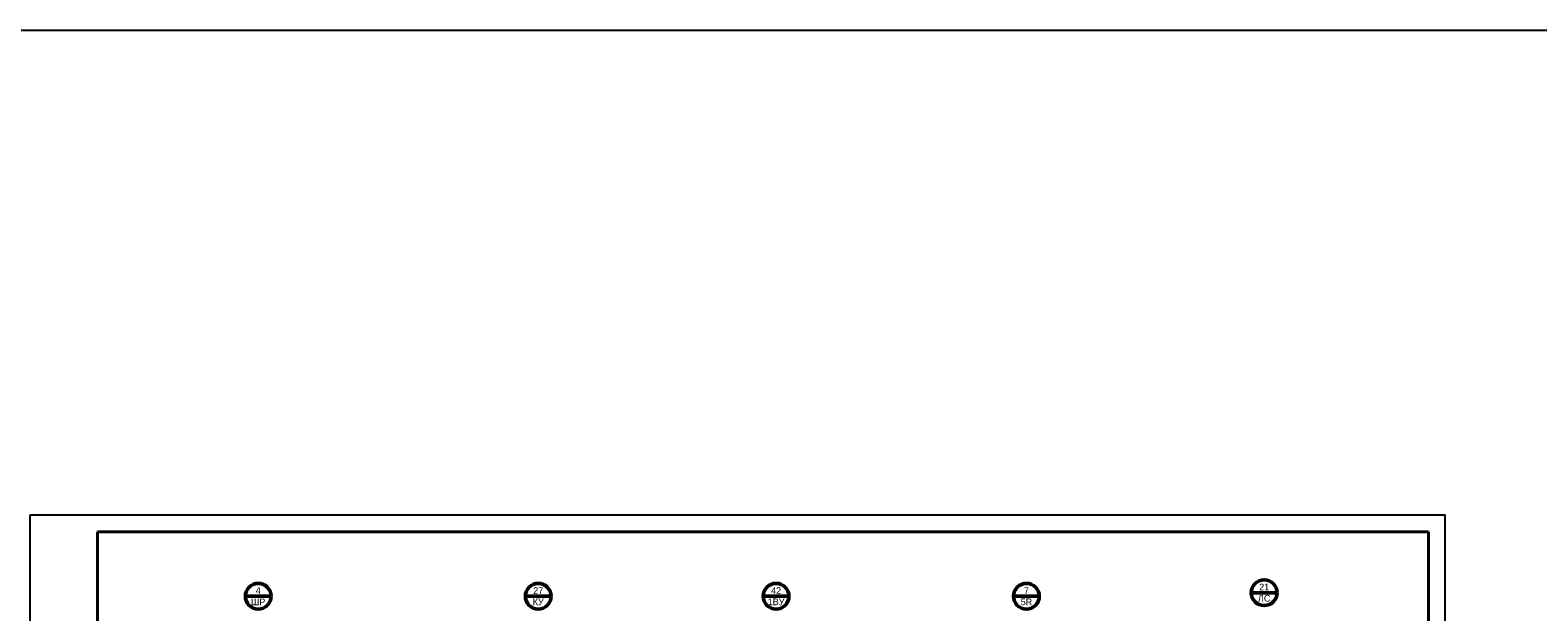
# Model space of a CAD drawing. Header units: millimetres. Extents: x 4897 to 12009, y -3017 to 2708.
# Tile 51 of 86: x 8149 to 8597, y 981 to 1154. Entities that reach past the tile are written whole.
import ezdxf

# ---------------------------------------------------------------- set-up
doc = ezdxf.new("R2010")
doc.units = ezdxf.units.MM
doc.styles.add('SIMPLEX', font='txt', dxfattribs={"height": 5})

msp = doc.modelspace()

# ---------------------------------------------------------------- linework, layer by layer
for p, q in [((8149.15, 712.59), (8149.15, 1009.63)), ((8149.15, 1009.63), (8569.16, 1009.63)), ((8149.15, 712.59), (8149.15, 1009.63)), ((8569.16, 712.59), (8569.16, 1009.63)), ((8569.16, 712.59), (8569.16, 1009.63))]:
    msp.add_line(p, q)
at = {"lineweight": 40}
for p, q in [((8169.15, 1004.63), (8564.25, 1004.63)), ((8564.25, 1004.63), (8564.25, 717.63))]:
    msp.add_line(p, q, dxfattribs=at)
at = {"linetype": 'Continuous', "lineweight": 40}
msp.add_line((8169.15, 1004.63), (8169.15, 717.63), dxfattribs=at)
at = {"lineweight": 50}
for p, q in [((8220.67, 985.49), (8213.03, 985.49)), ((8303.79, 985.49), (8296.15, 985.49)), ((8374.4, 985.49), (8366.76, 985.49)), ((8448.72, 985.49), (8441.07, 985.49)), ((8519.3, 986.55), (8511.65, 986.55))]:
    msp.add_line(p, q, dxfattribs=at)
at = {"color": 1}
msp.add_lwpolyline([(5068.94, 1153.52), (9172.62, 1153.52), (9172.62, 657.53), (5068.94, 657.53)], close=True, dxfattribs=at)
at = {"lineweight": 50}
for centre in [(8216.85, 985.49), (8299.97, 985.49), (8370.58, 985.49), (8444.89, 985.49), (8515.47, 986.55)]:
    msp.add_circle(centre, 3.82, dxfattribs=at)

# ---------------------------------------------------------------- texts
at = {"color": 7, "char_height": 2, "attachment_point": 5, "style": 'SIMPLEX'}
for s, insert, width in [('21\\PЛС', (8515.47, 986.55), 13.7171), ('4\\PШР', (8216.85, 985.49), 4.7988), ('\\pt8;42\\P1ВУ', (8370.58, 985.49), 4.8313), ('7\\P5R', (8444.89, 985.49), 13.7171)]:
    msp.add_mtext(s, dxfattribs=dict(at, insert=insert, width=width))
at = {"insert": (8299.97, 985.49), "char_height": 2, "width": 7.6478, "attachment_point": 5, "style": 'SIMPLEX'}
msp.add_mtext('27\\PКУ', dxfattribs=at)

doc.saveas('drawing.dxf')
